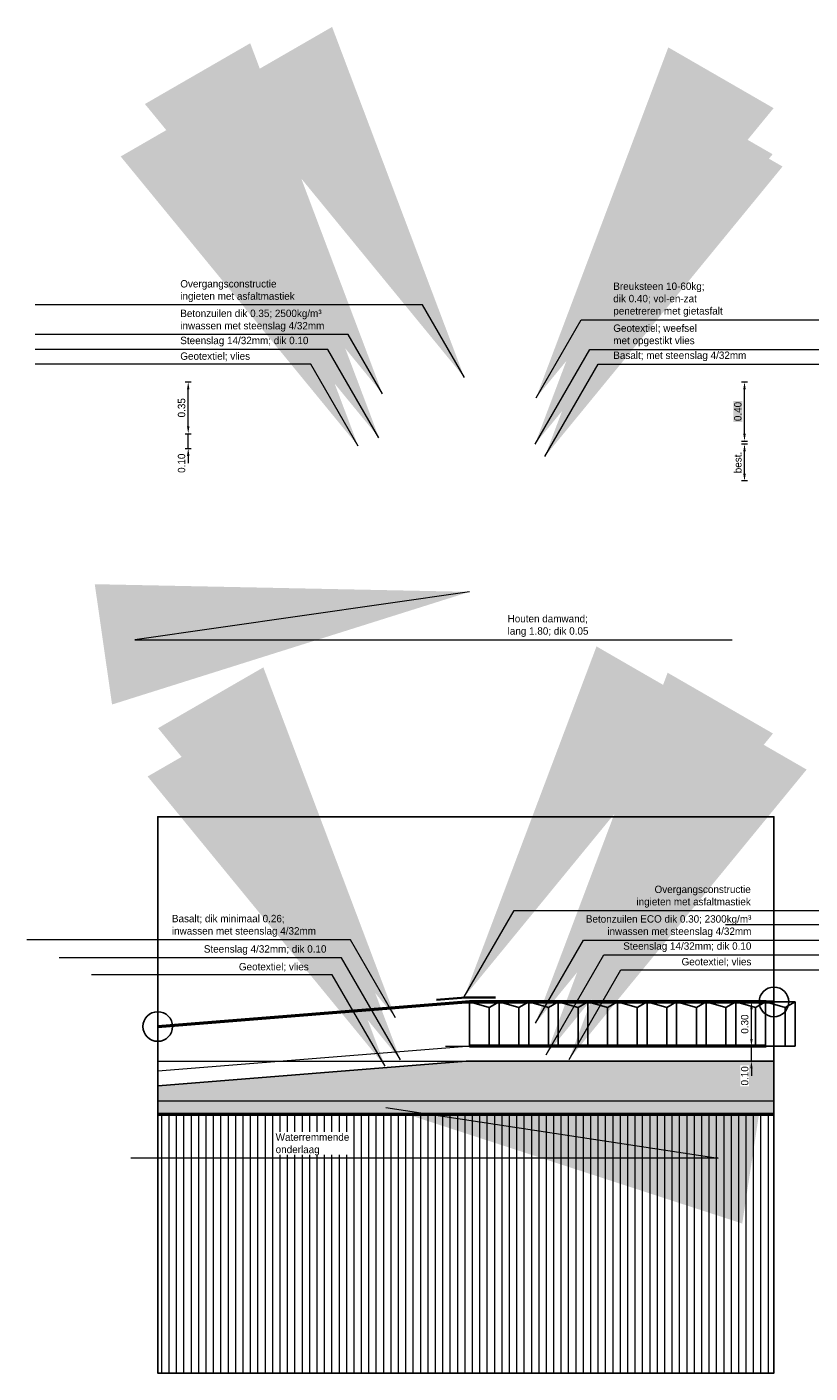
# Model space of a CAD drawing. Header units: metres. Extents: x 132 to 905, y -50 to 63.
# Tile 6 of 87: x 173.18 to 178.47, y 9.12 to 18.23. Entities that reach past the tile are written whole.
import ezdxf

# ---------------------------------------------------------------- set-up
doc = ezdxf.new("R2010")
doc.units = ezdxf.units.M
doc.header["$LTSCALE"] = 0.1
for name, color, linetype, lineweight in [('DP-BS-arcering_klei', 253, 'Continuous', 0), ('DP-BS-basalt 030', 253, 'Ontwnota-dwp-Bruinissepolder tot Grevelingendam$0$basalt30', 13), ('DP-NW-arcering_basalt 030', 3, 'basalt30', 30), ('DP-NW-arcering_betonzuilen', 6, 'Continuous', 25), ('DP-NW-arcering_waterremmende_onderlaag', 7, 'Continuous', 18), ('DP-NW-Profiel', 4, 'Continuous', 50), ('DP-NW-Uitvullaag', 1, 'Uitvullaag', 18), ('maatvoering-leadr', 7, 'Continuous', 30), ('maatvoering-lin', 7, 'Continuous', 20)]:
    doc.layers.add(name, color=color, linetype=linetype, lineweight=lineweight)
doc.layers.add('DP-NW-arcrand', color=142, linetype='Continuous', plot=False)
doc.layers.add('TO-Viewport', color=152, linetype='Continuous', plot=False)
doc.layers.add('DP-NW-Asfaltmastiek', color=3, linetype='Continuous')
doc.styles.add('StagCAD', font='StagCAD.ttf')
doc.linetypes.add('basalt30', pattern='A,0,-0.25,[59,BASALT30.shx,S=0.004,R=0,X=0,Y=0],-0.25', length=0.5)
doc.linetypes.add('Ontwnota-dwp-Bruinissepolder tot Grevelingendam$0$basalt30', pattern='A,0,-0.25,[59,BASALT30.shx,S=0.004,R=0,X=0,Y=0],-0.25', length=0.5)
doc.linetypes.add('Uitvullaag', pattern='A,0,-0.005,[191,UITVULLAAG.shx,S=0.007,R=0,X=0,Y=0],-0.5', length=0.505)
doc.dimstyles.new('GM-maatvoering', dxfattribs={"dimtxt": 2.5, "dimasz": 2.5, "dimexe": 1, "dimexo": 0, "dimgap": 1, "dimtad": 1, "dimrnd": 0.001, "dimzin": 1, "dimdsep": 46, "dimtxsty": 'StagCAD', "dimcen": 0.09, "dimclrd": 1, "dimclre": 1, "dimclrt": 7, "dimazin": 0, "dimtfac": 1, "dimtix": 1, "dimtmove": 0, "dimatfit": 3, "dimfxl": 1, "dimfxlon": 1, "dimtvp": 0.83, "dimtolj": 1, "dimtzin": 0, "dimlwd": 15, "dimlwe": 15, "dimarcsym": 0})

# ---------------------------------------------------------------- blocks, each defined once
blk = doc.blocks.new('*D119')
at = {"layer": 'Defpoints', "color": 0, "transparency": 16777216}
for p in [(174.1117, 15.8269), (174.2653, 15.8269), (174.1117, 15.4769)]:
    blk.add_point(p, dxfattribs=at)
at = {"layer": 'maatvoering-lin', "color": 1, "lineweight": 15, "transparency": 16777216}
for p, q in [((174.2453, 15.8269), (174.2853, 15.8269)), ((174.2653, 15.5269), (174.2653, 15.7769)), ((174.2453, 15.4769), (174.2853, 15.4769))]:
    blk.add_line(p, q, dxfattribs=at)
at = {"layer": 'maatvoering-lin', "color": 1, "transparency": 16777216}
for points in [[(174.2569, 15.7769), (174.2736, 15.7769), (174.2653, 15.8269)], [(174.2569, 15.5269), (174.2736, 15.5269), (174.2653, 15.4769)]]:
    blk.add_solid(points, dxfattribs=at)
at = {"layer": 'maatvoering-lin', "color": 7, "transparency": 16777216, "insert": (174.2203, 15.6519), "char_height": 0.05, "attachment_point": 5, "rotation": 90, "style": 'StagCAD', "bg_fill": 3, "box_fill_scale": 1.1, "bg_fill_color": 256, "bg_fill_true_color": 13158600, "bg_fill_transparency": 0}
blk.add_mtext('\\A1;0.35', dxfattribs=at)
blk = doc.blocks.new('*D120')
at = {"layer": 'Defpoints', "color": 0, "transparency": 16777216}
for p in [(174.1117, 15.4769), (174.2653, 15.4769), (174.1117, 15.3769)]:
    blk.add_point(p, dxfattribs=at)
at = {"layer": 'maatvoering-lin', "color": 1, "lineweight": 15, "transparency": 16777216}
for p, q in [((174.2653, 15.5269), (174.2653, 15.5769)), ((174.2453, 15.4769), (174.2853, 15.4769)), ((174.2453, 15.3769), (174.2853, 15.3769)), ((174.2653, 15.3269), (174.2653, 15.2769))]:
    blk.add_line(p, q, dxfattribs=at)
at = {"layer": 'maatvoering-lin', "color": 1, "transparency": 16777216}
blk.add_solid([(174.2569, 15.5269), (174.2736, 15.5269), (174.2653, 15.4769)], dxfattribs=at)
at = {"layer": 'maatvoering-lin', "color": 7, "transparency": 16777216, "insert": (174.2203, 15.2769), "char_height": 0.05, "attachment_point": 5, "rotation": 90, "style": 'StagCAD', "bg_fill": 3, "box_fill_scale": 1.1, "bg_fill_color": 256, "bg_fill_true_color": 13158600, "bg_fill_transparency": 0}
blk.add_mtext('\\A1;0.10', dxfattribs=at)
at = {"layer": 'maatvoering-lin', "color": 1, "lineweight": 15, "transparency": 16777216}
blk.add_line((174.2653, 15.3769), (174.2653, 15.4769), dxfattribs=at)
at = {"layer": 'maatvoering-lin', "color": 1, "transparency": 16777216}
blk.add_solid([(174.2569, 15.3269), (174.2736, 15.3269), (174.2653, 15.3769)], dxfattribs=at)
blk = doc.blocks.new('*D121')
at = {"layer": 'Defpoints', "color": 0, "transparency": 16777216}
for p in [(178.1717, 15.4069), (178.1717, 15.1569)]:
    blk.add_point(p, dxfattribs=at)
at = {"layer": 'maatvoering-lin', "color": 1, "lineweight": 15, "transparency": 16777216}
for p, q in [((178.0453, 15.4069), (178.0053, 15.4069)), ((178.0253, 15.2069), (178.0253, 15.3569)), ((178.0453, 15.1569), (178.0053, 15.1569))]:
    blk.add_line(p, q, dxfattribs=at)
at = {"layer": 'maatvoering-lin', "color": 1, "transparency": 16777216}
for points in [[(178.0169, 15.3569), (178.0336, 15.3569), (178.0253, 15.4069)], [(178.0169, 15.2069), (178.0336, 15.2069), (178.0253, 15.1569)]]:
    blk.add_solid(points, dxfattribs=at)
at = {"layer": 'maatvoering-lin', "color": 7, "transparency": 16777216, "insert": (177.9803, 15.2819), "char_height": 0.05, "attachment_point": 5, "rotation": 90, "style": 'StagCAD', "bg_fill": 3, "box_fill_scale": 1.1, "bg_fill_color": 256, "bg_fill_true_color": 13158600, "bg_fill_transparency": 0}
blk.add_mtext('\\A1;best.', dxfattribs=at)
at = {"layer": 'Defpoints', "color": 0, "transparency": 16777216}
blk.add_point((178.0253, 15.4069), dxfattribs=at)
blk = doc.blocks.new('*D122')
at = {"layer": 'Defpoints', "color": 0, "transparency": 16777216}
for p in [(177.8717, 15.8269), (178.0253, 15.8269), (177.8717, 15.4269)]:
    blk.add_point(p, dxfattribs=at)
at = {"layer": 'maatvoering-lin', "color": 1, "lineweight": 15, "transparency": 16777216}
for p, q in [((178.0053, 15.8269), (178.0453, 15.8269)), ((178.0253, 15.4769), (178.0253, 15.7769)), ((178.0053, 15.4269), (178.0453, 15.4269))]:
    blk.add_line(p, q, dxfattribs=at)
at = {"layer": 'maatvoering-lin', "color": 1, "transparency": 16777216}
for points in [[(178.0169, 15.7769), (178.0336, 15.7769), (178.0253, 15.8269)], [(178.0169, 15.4769), (178.0336, 15.4769), (178.0253, 15.4269)]]:
    blk.add_solid(points, dxfattribs=at)
at = {"layer": 'maatvoering-lin', "color": 7, "transparency": 16777216, "insert": (177.9803, 15.6269), "char_height": 0.05, "attachment_point": 5, "rotation": 90, "style": 'StagCAD', "bg_fill": 1, "box_fill_scale": 1.1, "bg_fill_color": 8, "bg_fill_transparency": 0}
blk.add_mtext('\\A1;0.40', dxfattribs=at)
blk = doc.blocks.new('*D132')
at = {"layer": 'Defpoints', "color": 0, "transparency": 16777216}
for p in [(177.9184, 11.6343), (178.0719, 11.6343), (177.9184, 11.3343)]:
    blk.add_point(p, dxfattribs=at)
at = {"layer": 'maatvoering-lin', "color": 1, "lineweight": 15, "transparency": 16777216}
for p, q in [((178.0519, 11.6343), (178.0919, 11.6343)), ((178.0719, 11.3843), (178.0719, 11.5843)), ((178.0519, 11.3343), (178.0919, 11.3343))]:
    blk.add_line(p, q, dxfattribs=at)
at = {"layer": 'maatvoering-lin', "color": 1, "transparency": 16777216}
for points in [[(178.0636, 11.5843), (178.0803, 11.5843), (178.0719, 11.6343)], [(178.0636, 11.3843), (178.0803, 11.3843), (178.0719, 11.3343)]]:
    blk.add_solid(points, dxfattribs=at)
at = {"layer": 'maatvoering-lin', "color": 7, "transparency": 16777216, "insert": (178.0269, 11.4843), "char_height": 0.05, "attachment_point": 5, "rotation": 90, "style": 'StagCAD', "bg_fill": 3, "box_fill_scale": 1.1, "bg_fill_color": 256, "bg_fill_true_color": 13158600, "bg_fill_transparency": 0}
blk.add_mtext('\\A1;0.30', dxfattribs=at)
blk = doc.blocks.new('*D133')
at = {"layer": 'Defpoints', "color": 0, "transparency": 16777216}
for p in [(178.0719, 11.3343), (178.2255, 11.3343), (178.2255, 11.2343)]:
    blk.add_point(p, dxfattribs=at)
at = {"layer": 'maatvoering-lin', "color": 1, "lineweight": 15, "transparency": 16777216}
for p, q in [((178.0719, 11.3843), (178.0719, 11.4343)), ((178.0919, 11.3343), (178.0519, 11.3343)), ((178.0919, 11.2343), (178.0519, 11.2343)), ((178.0719, 11.1843), (178.0719, 11.1343))]:
    blk.add_line(p, q, dxfattribs=at)
at = {"layer": 'maatvoering-lin', "color": 1, "transparency": 16777216}
blk.add_solid([(178.0636, 11.3843), (178.0803, 11.3843), (178.0719, 11.3343)], dxfattribs=at)
at = {"layer": 'maatvoering-lin', "color": 7, "transparency": 16777216, "insert": (178.0269, 11.1343), "char_height": 0.05, "attachment_point": 5, "rotation": 90, "style": 'StagCAD', "bg_fill": 3, "box_fill_scale": 1.1, "bg_fill_color": 256, "bg_fill_true_color": 13158600, "bg_fill_transparency": 0}
blk.add_mtext('\\A1;0.10', dxfattribs=at)
at = {"layer": 'maatvoering-lin', "color": 1, "lineweight": 15, "transparency": 16777216}
blk.add_line((178.0719, 11.2343), (178.0719, 11.3343), dxfattribs=at)
at = {"layer": 'maatvoering-lin', "color": 1, "transparency": 16777216}
blk.add_solid([(178.0636, 11.1843), (178.0803, 11.1843), (178.0719, 11.2343)], dxfattribs=at)
blk = doc.blocks.new('BTZL-30-20')
blk.add_line((0.0667, 0), (0.0667, 0.262))
blk.add_lwpolyline([(0, 0), (0.2, 0), (0.2, 0.3), (0, 0.3)], close=True)
blk.add_lwpolyline([(0, 0.3), (0.0667, 0.262), (0.2, 0.3)])

msp = doc.modelspace()

# ---------------------------------------------------------------- hatches: boundary and pattern name
at = {"layer": 'DP-BS-arcering_klei', "lineweight": 0}
h = msp.add_hatch(dxfattribs=at)
h.set_pattern_fill('_U', color=251, scale=0.05, angle=90, pattern_type=0)
h.set_pattern_definition([(90, (-1162.66332, 11.346105), (-0.05, 0), [])])
h.paths.add_polyline_path([(174.0592, 10.8743), (178.2242, 10.8743), (178.2242, 9.1243), (174.0592, 9.1243)])
at = {"layer": 'DP-NW-arcering_waterremmende_onderlaag', "lineweight": 20}
h = msp.add_hatch(dxfattribs=at)
h.set_pattern_fill('GWI_ZANDGRIND', color=256, scale=0.3, pattern_type=2)
h.set_pattern_definition([(0, (370.253194, 79.42641), (0, 0.015), [0, -0.0173205]), (0, (370.251184, 79.41891), (0.0173205, 0.03), [0.00401928, -0.03062172]), (30, (370.255204, 79.41891), (0.0173205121, 0.029999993), [0.00401928, -0.05598072]), (60, (370.258684, 79.42092), (-0.017320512, 0.029999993), [0.00401928, -0.03062172]), (90, (370.260694, 79.4244), (-0.0173205, 0.03), [0.00401928, -0.05598072]), (120, (370.260694, 79.42842), (-0.034641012, -7e-09), [0.00401928, -0.03062172]), (150, (370.258684, 79.4319), (-0.0346410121, 7e-09), [0.00401928, -0.05598072]), (180, (370.255204, 79.43391), (-0.0173205, -0.03), [0.00401928, -0.03062172]), (210, (370.251184, 79.43391), (-0.0173205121, -0.029999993), [0.00401928, -0.05598072]), (240, (370.247704, 79.4319), (0.017320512, -0.029999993), [0.00401928, -0.03062172]), (270, (370.245694, 79.428419), (0.0173205, -0.03), [0.00401928, -0.05598072]), (300, (370.245694, 79.4244), (0.034641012, 7e-09), [0.00401928, -0.03062172]), (330, (370.247704, 79.420919), (0.0346410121, -7e-09), [0.00401928, -0.05598072])])
h.paths.add_polyline_path([(178.2242, 10.8743), (178.2242, 11.2343), (176.1444, 11.2343), (174.0615, 11.0677), (174.0592, 10.8743)])

# ---------------------------------------------------------------- linework, layer by layer
at = {"layer": 'DP-NW-arcering_basalt 030', "ltscale": 10, "flags": 128}
msp.add_lwpolyline([(174.0592, 11.4677), (176.1417, 11.6343)], dxfattribs=at)
at = {"layer": 'DP-NW-arcrand'}
msp.add_lwpolyline([(174.0592, 10.8743), (174.0592, 9.1243), (178.2242, 9.1243), (178.2242, 10.8743), (174.0592, 10.8743)], dxfattribs=at)
at = {"layer": 'DP-NW-Asfaltmastiek', "color": 3, "lineweight": 35}
msp.add_lwpolyline([(176.3417, 11.6643), (176.1405, 11.6643), (175.943, 11.6485)], dxfattribs=at)
at = {"layer": 'DP-NW-Profiel'}
for points in [[(178.1717, 11.6343), (176.1667, 11.6343)], [(178.1717, 11.3343), (176.1667, 11.3343)], [(174.0592, 10.8743), (178.2242, 10.8743)]]:
    msp.add_lwpolyline(points, dxfattribs=at)
at = {"layer": 'DP-NW-Uitvullaag', "color": 8, "ltscale": 4}
msp.add_line((174.0592, 10.9643), (178.2242, 10.9643), dxfattribs=at)
at = {"layer": 'DP-NW-Uitvullaag', "ltscale": 4, "flags": 128}
for points in [[(174.0592, 11.1676), (176.1191, 11.3324)], [(176.0046, 11.3343), (178.2242, 11.3343)]]:
    msp.add_lwpolyline(points, dxfattribs=at)
at = {"layer": 'TO-Viewport', "color": 251}
msp.add_circle((174.0592, 11.4677), 0.1, dxfattribs=at)

# ---------------------------------------------------------------- block references
at = {"layer": 'DP-NW-arcering_betonzuilen', "xscale": -1, "rotation": 359.9999999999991}
for p in [(176.3667, 11.3343), (176.5667, 11.3343), (176.7667, 11.3343), (176.9667, 11.3343), (177.1667, 11.3343), (177.3667, 11.3343), (177.5667, 11.3343), (177.7667, 11.3343)]:
    msp.add_blockref('BTZL-30-20', p, dxfattribs=at)

# ---------------------------------------------------------------- texts
at = {"layer": 'maatvoering-leadr', "color": 7, "char_height": 0.05, "style": 'StagCAD'}
for s, insert, attachment_point in [('\\A1;Overgangsconstructie\\Pingieten met asfaltmastiek', (174.2117, 16.3671), 7), ('\\A1;Breuksteen 10-60kg;\\Pdik 0.40; vol-en-zat\\Ppenetreren met gietasfalt', (177.1383, 16.2671), 7), ('\\A1;Betonzuilen dik 0.35; 2500kg/m³\\Pinwassen met steenslag 4/32mm', (174.2117, 16.1671), 7), ('Geotextiel; weefsel\\Pmet opgestikt vlies', (177.1383, 16.0671), 7), ('Steenslag 14/32mm; dik 0.10', (174.2117, 16.0671), 7), ('Geotextiel; vlies', (174.2117, 15.9671), 7), ('\\A1;Basalt; met steenslag 4/32mm', (177.1383, 15.9671), 7), ('\\A1;Houten damwand;\\Plang 1.80; dik 0.05', (176.4241, 14.1026), 7), ('\\A1;Overgangsconstructie\\Pingieten met asfaltmastiek', (178.0677, 12.272), 9), ('\\A1;Basalt; dik minimaal 0.26;\\Pinwassen met steenslag 4/32mm', (174.1551, 12.0745), 7), ('\\A1;Betonzuilen ECO dik 0.30; 2300kg/m³\\Pinwassen met steenslag 4/32mm', (178.0717, 12.072), 9), ('Steenslag 14/32mm; dik 0.10', (178.0717, 11.972), 9), ('\\A1;Steenslag 4/32mm; dik 0.10', (175.1996, 11.9525), 9), ('Geotextiel; vlies', (178.0717, 11.872), 9), ('Geotextiel; vlies', (175.0797, 11.8382), 9)]:
    msp.add_mtext(s, dxfattribs=dict(at, insert=insert, attachment_point=attachment_point))

# ---------------------------------------------------------------- dimensions: what is measured, and where the dimension line sits
at = {"layer": 'maatvoering-lin'}
dim = msp.add_linear_dim(base=(174.2653, 15.8269), p1=(174.1117, 15.4769), p2=(174.1117, 15.8269), angle=90, dimstyle='GM-maatvoering', override={"dimtfill": 1}, dxfattribs=at)
dim.commit()
dim.dimension.update_dxf_attribs({"geometry": '*D119', "text_midpoint": (174.2203, 15.6519)})
dim = msp.add_linear_dim(base=(178.0253, 15.4069), p1=(178.1717, 15.1569), p2=(178.1717, 15.4069), angle=90, text='best.', dimstyle='GM-maatvoering', override={"dimtfill": 1, "dimtfillclr": 8}, dxfattribs=at)
dim.commit()
dim.dimension.update_dxf_attribs({"geometry": '*D121', "text_midpoint": (177.9803, 15.2819)})

# ---------------------------------------------------------------- leaders
at = {"layer": 'maatvoering-leadr', "annotation_type": 0, "has_hookline": 1}
for points, hookline_direction, text_width in [([(176.616, 15.7185), (176.9212, 16.2471), (177.1183, 16.2471)], 0, 0.795), ([(176.1667, 14.4072), (173.9041, 14.0826), (176.4041, 14.0826)], 0, 0.5375), ([(180.7967, 11.6643), (180.5137, 12.1545), (179.7066, 12.1545)], 1, 0.81), ([(175.6674, 11.526), (175.3622, 12.0545), (175.1651, 12.0545)], 1, 0.99), ([(175.7002, 11.2416), (175.3013, 11.9325), (175.2196, 11.9325)], 1, 0.8275), ([(175.5965, 11.199), (175.2391, 11.8182), (175.0997, 11.8182)], 1, 0.4875), ([(175.6011, 10.9211), (177.8463, 10.5765), (175.3463, 10.5765)], 1, 0.47)]:
    msp.add_leader(points, dimstyle='GM-maatvoering', override={"dimscale": 0, "dimgap": 1, "dimtad": 1}, dxfattribs=dict(at, hookline_direction=hookline_direction, text_width=text_width))

# ---------------------------------------------------------------- next in the draw order: dimensions: what is measured, and where the dimension line sits
at = {"layer": 'maatvoering-lin'}
for base, p1, p2, override, picture, middle in [((178.0253, 15.8269), (177.8717, 15.4269), (177.8717, 15.8269), {"dimtfill": 2, "dimtfillclr": 8}, '*D122', (177.9803, 15.6269)), ((178.0719, 11.6343), (177.9184, 11.3343), (177.9184, 11.6343), {"dimtfill": 1}, '*D132', (178.0269, 11.4843))]:
    dim = msp.add_linear_dim(base=base, p1=p1, p2=p2, angle=90, dimstyle='GM-maatvoering', override=override, dxfattribs=at)
    dim.commit()
    dim.dimension.update_dxf_attribs({"geometry": picture, "text_midpoint": middle})
dim = msp.add_linear_dim(base=(174.2653, 15.4769), p1=(174.1117, 15.3769), p2=(174.1117, 15.4769), angle=90, dimstyle='GM-maatvoering', override={"dimtmove": 1, "dimtfill": 1}, dxfattribs=at)
dim.commit()
dim.dimension.update_dxf_attribs({"geometry": '*D120', "text_midpoint": (174.2653, 15.2769), "dimtype": 160})

# ---------------------------------------------------------------- next in the draw order: leaders
at = {"layer": 'maatvoering-leadr', "annotation_type": 0, "has_hookline": 1}
for points, hookline_direction, text_width in [([(176.1317, 15.8569), (175.8487, 16.3471), (175.0417, 16.3471)], 1, 0.81), ([(175.5784, 15.7465), (175.3471, 16.1471), (175.2217, 16.1471)], 1, 0.99), ([(176.6093, 15.4069), (176.9789, 16.0471), (177.1183, 16.0471)], 0, 0.585), ([(176.6767, 15.3236), (177.0366, 15.9471), (177.1183, 15.9471)], 0, 0.9325)]:
    msp.add_leader(points, dimstyle='GM-maatvoering', override={"dimscale": 0, "dimgap": 1, "dimtad": 1}, dxfattribs=dict(at, hookline_direction=hookline_direction, text_width=text_width))

# ---------------------------------------------------------------- next in the draw order: linework, layer by layer
at = {"layer": 'TO-Viewport', "color": 251}
msp.add_circle((178.2242, 11.6343), 0.1, dxfattribs=at)

# ---------------------------------------------------------------- next in the draw order: dimensions: what is measured, and where the dimension line sits
at = {"layer": 'maatvoering-lin'}
dim = msp.add_linear_dim(base=(178.0719, 11.3343), p1=(178.2255, 11.2343), p2=(178.2255, 11.3343), angle=90, dimstyle='GM-maatvoering', override={"dimtmove": 1, "dimtfill": 1}, dxfattribs=at)
dim.commit()
dim.dimension.update_dxf_attribs({"geometry": '*D133', "text_midpoint": (178.0719, 11.1343), "dimtype": 160})

# ---------------------------------------------------------------- next in the draw order: leaders
at = {"layer": 'maatvoering-leadr', "annotation_type": 0, "has_hookline": 1}
for points, hookline_direction, text_width in [([(175.5545, 15.4497), (175.2096, 16.0471), (175.0842, 16.0471)], 1, 0.8525), ([(175.4147, 15.3919), (175.0941, 15.9471), (174.7192, 15.9471)], 1, 0.4875), ([(176.1309, 11.6676), (176.4683, 12.252), (177.2377, 12.252)], 0, 0.81), ([(176.6117, 11.4898), (176.9363, 12.052), (176.9417, 12.052)], 0, 1.11)]:
    msp.add_leader(points, dimstyle='GM-maatvoering', override={"dimscale": 0, "dimgap": 1, "dimtad": 1}, dxfattribs=dict(at, hookline_direction=hookline_direction, text_width=text_width))

# ---------------------------------------------------------------- next in the draw order: linework, layer by layer
at = {"layer": 'DP-BS-basalt 030', "ltscale": 9, "flags": 128}
msp.add_lwpolyline([(174.0592, 11.2343), (178.2242, 11.2343)], dxfattribs=at)
at = {"layer": 'DP-NW-arcrand'}
msp.add_lwpolyline([(174.0615, 11.0677), (176.1444, 11.2343), (178.2242, 11.2343)], dxfattribs=at)
at = {"layer": 'DP-NW-Profiel'}
msp.add_lwpolyline([(174.0592, 11.4677), (176.1417, 11.6343), (178.2242, 11.6343)], dxfattribs=at)
at = {"layer": 'TO-Viewport', "color": 251}
msp.add_lwpolyline([(174.0592, 9.1243), (178.2242, 9.1243), (178.2242, 12.8865), (174.0592, 12.8865), (174.0592, 9.1243)], dxfattribs=at)

# ---------------------------------------------------------------- next in the draw order: block references
at = {"layer": 'DP-NW-arcering_betonzuilen', "xscale": -1, "rotation": 359.9999999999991}
for p in [(177.9667, 11.3343), (178.1667, 11.3343), (178.3667, 11.3343)]:
    msp.add_blockref('BTZL-30-20', p, dxfattribs=at)

# ---------------------------------------------------------------- next in the draw order: leaders
at = {"layer": 'maatvoering-leadr', "annotation_type": 0, "has_hookline": 1, "hookline_direction": 0}
for points, text_width in [([(176.6842, 11.2772), (177.0738, 11.952), (177.1992, 11.952)], 0.8525), ([(176.8393, 11.2459), (177.1892, 11.852), (177.5642, 11.852)], 0.4875)]:
    msp.add_leader(points, dimstyle='GM-maatvoering', override={"dimscale": 0, "dimgap": 1, "dimtad": 1}, dxfattribs=dict(at, text_width=text_width))

# ---------------------------------------------------------------- next in the draw order: texts
at = {"layer": 'maatvoering-leadr', "color": 7, "insert": (174.8563, 10.5965), "char_height": 0.05, "attachment_point": 7, "style": 'StagCAD', "bg_fill": 3, "box_fill_scale": 1.2, "bg_fill_color": 256, "bg_fill_transparency": 0}
msp.add_mtext('\\A1;Waterremmende\\Ponderlaag', dxfattribs=at)

doc.saveas('drawing.dxf')
